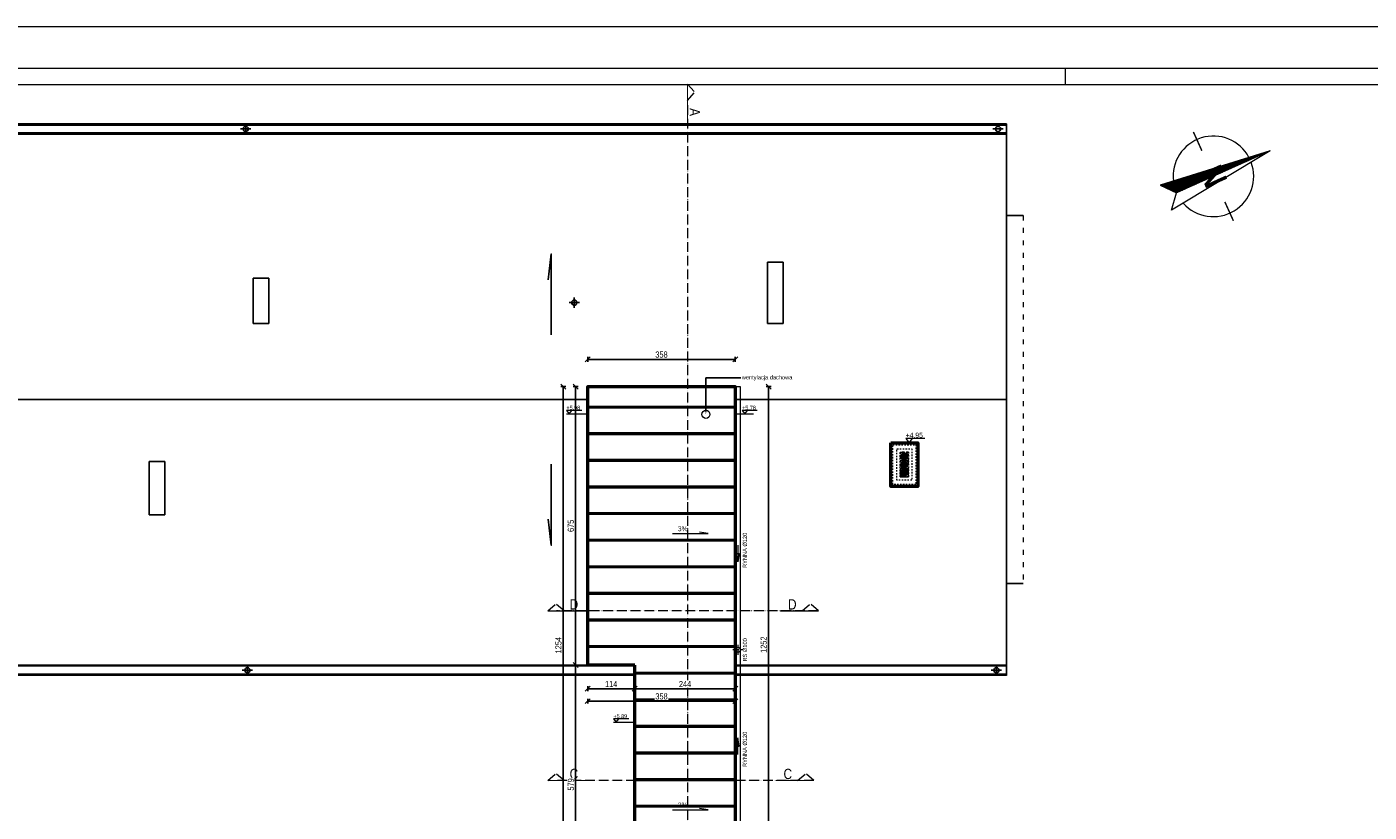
# Model space of a CAD drawing. Header units: millimetres. Extents: x 17147 to 52214, y -18116 to -4632.
# Tile 36 of 186: x 32858 to 36113, y -15819 to -13916. Entities that reach past the tile are written whole.
import ezdxf
from ezdxf import colors
from ezdxf.entities.mleader import LeaderData, LeaderLine
from ezdxf.math import Vec2, Vec3

# ---------------------------------------------------------------- set-up
doc = ezdxf.new("R2010")
doc.units = ezdxf.units.MM
for name, pattern in [('3', [1, 0.5, -0.5]), ('ACAD_ISO03W100', [30, 12, -18]), ('ACAD_ISO04W100', [30, 24, -3, 0, -3]), ('ACAD_ISO05W100', [33, 24, -3, 0, -3, 0, -3])]:
    doc.linetypes.add(name, pattern=pattern)
doc.layers.get('Defpoints').update_dxf_attribs({"color": 6})
for name, color, linetype, lineweight in [('A-ciekie', 161, 'Continuous', 9), ('A-opis', 130, 'Continuous', 9), ('A-rynna', 60, 'Continuous', 0), ('A-wymiar', 177, 'Continuous', 0), ('A_SCIANA_ISTN', 253, 'Continuous', 25), ('A_SCIANA_PROJ_KONSTRUKCJA', 3, 'Continuous', 50)]:
    doc.layers.add(name, color=color, linetype=linetype, lineweight=lineweight)
doc.layers.add('r-ramka', color=7, linetype='Continuous', lineweight=0, true_color=0x727169)
doc.styles.get("Standard").update_dxf_attribs({"font": 'ARIALN.TTF'})
doc.styles.add('wymiary', font='ARIALN.TTF')
doc.dimstyles.new('anka', dxfattribs={"dimtxt": 15, "dimasz": 12, "dimexe": 6, "dimexo": 0.0625, "dimgap": 4, "dimtad": 1, "dimdec": 0, "dimzin": 0, "dimdsep": 46, "dimtxsty": 'wymiary', "dimblk": 'OBLIQUE', "dimcen": 0.09, "dimclrt": 7, "dimadec": 0, "dimazin": 0, "dimtfac": 1, "dimtdec": 0, "dimtix": 1, "dimtofl": 0, "dimtmove": 0, "dimatfit": 3, "dimldrblk": 'OBLIQUE', "dimfxl": 6, "dimfxlon": 1, "dimtfill": 1, "dimtolj": 1, "dimtzin": 0, "dimarcsym": 0})

# ---------------------------------------------------------------- blocks, each defined once
blk = doc.blocks.new('_OBLIQUE')
at = {"color": 0, "linetype": 'ByBlock'}
blk.add_line((-0.5, -0.5), (0.5, 0.5), dxfattribs=at)
blk = doc.blocks.new('*D592')
at = {"layer": 'A-wymiar', "color": 0, "lineweight": -2, "transparency": 16777216}
for p, q in [((34194.3, -15462.8), (34182.3, -15462.8)), ((34188.3, -16041.9), (34188.3, -15462.8)), ((34194.3, -16041.9), (34182.3, -16041.9))]:
    blk.add_line(p, q, dxfattribs=at)
at = {"layer": 'Defpoints', "color": 0, "transparency": 16777216}
for p in [(34188.3, -15462.8), (34331.7, -15462.8), (34302.5, -16041.9)]:
    blk.add_point(p, dxfattribs=at)
at = {"layer": 'A-wymiar', "color": 0, "lineweight": -2, "transparency": 16777216, "xscale": 12, "yscale": 12, "zscale": 12}
for p, rotation in [((34188.3, -15462.8), 90), ((34188.3, -16041.9), 270)]:
    blk.add_blockref('_OBLIQUE', p, dxfattribs=dict(at, rotation=rotation))
at = {"layer": 'A-wymiar', "color": 7, "transparency": 16777216, "insert": (34176.6, -15752.3), "char_height": 15, "attachment_point": 5, "rotation": 90, "style": 'wymiary', "bg_fill": 3, "box_fill_scale": 1.1, "bg_fill_color": 256, "bg_fill_true_color": 13158600, "bg_fill_transparency": 0}
blk.add_mtext('\\A1;579', dxfattribs=at)
blk = doc.blocks.new('*D593')
at = {"layer": 'A-wymiar', "color": 0, "lineweight": -2, "transparency": 16777216}
for p, q in [((34194.3, -14787.8), (34182.3, -14787.8)), ((34188.3, -15462.8), (34188.3, -14787.8)), ((34194.3, -15462.8), (34182.3, -15462.8))]:
    blk.add_line(p, q, dxfattribs=at)
at = {"layer": 'Defpoints', "color": 0, "transparency": 16777216}
for p in [(34188.3, -14787.8), (34217.5, -14787.8), (34331.7, -15462.8)]:
    blk.add_point(p, dxfattribs=at)
at = {"layer": 'A-wymiar', "color": 0, "lineweight": -2, "transparency": 16777216, "xscale": 12, "yscale": 12, "zscale": 12}
for p, rotation in [((34188.3, -14787.8), 90), ((34188.3, -15462.8), 270)]:
    blk.add_blockref('_OBLIQUE', p, dxfattribs=dict(at, rotation=rotation))
at = {"layer": 'A-wymiar', "color": 7, "transparency": 16777216, "insert": (34176.6, -15125.3), "char_height": 15, "attachment_point": 5, "rotation": 90, "style": 'wymiary', "bg_fill": 3, "box_fill_scale": 1.1, "bg_fill_color": 256, "bg_fill_true_color": 13158600, "bg_fill_transparency": 0}
blk.add_mtext('\\A1;675', dxfattribs=at)
blk = doc.blocks.new('*D594')
at = {"layer": 'A-wymiar', "color": 0, "lineweight": -2, "transparency": 16777216}
for p, q in [((34164.3, -14787.8), (34152.3, -14787.8)), ((34158.3, -16041.9), (34158.3, -14787.8)), ((34164.3, -16041.9), (34152.3, -16041.9))]:
    blk.add_line(p, q, dxfattribs=at)
at = {"layer": 'Defpoints', "color": 0, "transparency": 16777216}
for p in [(34158.3, -14787.8), (34217.5, -14787.8), (34302.5, -16041.9)]:
    blk.add_point(p, dxfattribs=at)
at = {"layer": 'A-wymiar', "color": 0, "lineweight": -2, "transparency": 16777216, "xscale": 12, "yscale": 12, "zscale": 12}
for p, rotation in [((34158.3, -14787.8), 90), ((34158.3, -16041.9), 270)]:
    blk.add_blockref('_OBLIQUE', p, dxfattribs=dict(at, rotation=rotation))
at = {"layer": 'A-wymiar', "color": 7, "transparency": 16777216, "insert": (34146.6, -15414.8), "char_height": 15, "attachment_point": 5, "rotation": 90, "style": 'wymiary', "bg_fill": 3, "box_fill_scale": 1.1, "bg_fill_color": 256, "bg_fill_true_color": 13158600, "bg_fill_transparency": 0}
blk.add_mtext('\\A1;1254', dxfattribs=at)
blk = doc.blocks.new('*D595')
at = {"layer": 'A-wymiar', "color": 0, "lineweight": -2, "transparency": 16777216}
for p, q in [((34650.1, -14787.8), (34662.1, -14787.8)), ((34656.1, -14787.8), (34656.1, -16039.3)), ((34650.1, -16039.3), (34662.1, -16039.3))]:
    blk.add_line(p, q, dxfattribs=at)
at = {"layer": 'Defpoints', "color": 0, "transparency": 16777216}
for p in [(34575.5, -14787.8), (34575.5, -16039.3), (34656.1, -16039.3)]:
    blk.add_point(p, dxfattribs=at)
at = {"layer": 'A-wymiar', "color": 0, "lineweight": -2, "transparency": 16777216, "xscale": 12, "yscale": 12, "zscale": 12}
for p, rotation in [((34656.1, -14787.8), 90), ((34656.1, -16039.3), 270)]:
    blk.add_blockref('_OBLIQUE', p, dxfattribs=dict(at, rotation=rotation))
at = {"layer": 'A-wymiar', "color": 7, "transparency": 16777216, "insert": (34644.4, -15413.5), "char_height": 15, "attachment_point": 5, "rotation": 90, "style": 'wymiary', "bg_fill": 3, "box_fill_scale": 1.1, "bg_fill_color": 256, "bg_fill_true_color": 13158600, "bg_fill_transparency": 0}
blk.add_mtext('\\A1;1252', dxfattribs=at)
blk = doc.blocks.new('*D602')
at = {"layer": 'A-wymiar', "color": 0, "lineweight": -2, "transparency": 16777216}
for p, q in [((34217.5, -15514.4), (34217.5, -15526.4)), ((34217.5, -15520.4), (34331.7, -15520.4)), ((34331.7, -15514.4), (34331.7, -15526.4))]:
    blk.add_line(p, q, dxfattribs=at)
at = {"layer": 'Defpoints', "color": 0, "transparency": 16777216}
for p in [(34217.5, -15462.8), (34331.7, -15465.8), (34331.7, -15520.4)]:
    blk.add_point(p, dxfattribs=at)
at = {"layer": 'A-wymiar', "color": 0, "lineweight": -2, "transparency": 16777216, "xscale": 12, "yscale": 12, "zscale": 12, "rotation": 180}
blk.add_blockref('_OBLIQUE', (34217.5, -15520.4), dxfattribs=at)
at = {"layer": 'A-wymiar', "color": 0, "lineweight": -2, "transparency": 16777216, "xscale": 12, "yscale": 12, "zscale": 12}
blk.add_blockref('_OBLIQUE', (34331.7, -15520.4), dxfattribs=at)
at = {"layer": 'A-wymiar', "color": 7, "transparency": 16777216, "insert": (34274.6, -15508.9), "char_height": 15, "attachment_point": 5, "style": 'wymiary', "bg_fill": 3, "box_fill_scale": 1.1, "bg_fill_color": 256, "bg_fill_true_color": 13158600, "bg_fill_transparency": 0}
blk.add_mtext('\\A1;114', dxfattribs=at)
blk = doc.blocks.new('*D603')
at = {"layer": 'A-wymiar', "color": 0, "lineweight": -2, "transparency": 16777216}
for p, q in [((34331.7, -15514.4), (34331.7, -15526.4)), ((34331.7, -15520.4), (34575.5, -15520.4)), ((34575.5, -15514.4), (34575.5, -15526.4))]:
    blk.add_line(p, q, dxfattribs=at)
at = {"layer": 'Defpoints', "color": 0, "transparency": 16777216}
for p in [(34331.7, -15465.8), (34575.5, -15462.8), (34575.5, -15520.4)]:
    blk.add_point(p, dxfattribs=at)
at = {"layer": 'A-wymiar', "color": 0, "lineweight": -2, "transparency": 16777216, "xscale": 12, "yscale": 12, "zscale": 12, "rotation": 180}
blk.add_blockref('_OBLIQUE', (34331.7, -15520.4), dxfattribs=at)
at = {"layer": 'A-wymiar', "color": 0, "lineweight": -2, "transparency": 16777216, "xscale": 12, "yscale": 12, "zscale": 12}
blk.add_blockref('_OBLIQUE', (34575.5, -15520.4), dxfattribs=at)
at = {"layer": 'A-wymiar', "color": 7, "transparency": 16777216, "insert": (34453.6, -15508.9), "char_height": 15, "attachment_point": 5, "style": 'wymiary', "bg_fill": 3, "box_fill_scale": 1.1, "bg_fill_color": 256, "bg_fill_true_color": 13158600, "bg_fill_transparency": 0}
blk.add_mtext('\\A1;244', dxfattribs=at)
blk = doc.blocks.new('*D604')
at = {"layer": 'A-wymiar', "color": 0, "lineweight": -2, "transparency": 16777216}
for p, q in [((34217.5, -15544.4), (34217.5, -15556.4)), ((34217.5, -15550.4), (34575.5, -15550.4)), ((34575.5, -15544.4), (34575.5, -15556.4))]:
    blk.add_line(p, q, dxfattribs=at)
at = {"layer": 'Defpoints', "color": 0, "transparency": 16777216}
for p in [(34217.5, -15462.8), (34575.5, -15462.8), (34575.5, -15550.4)]:
    blk.add_point(p, dxfattribs=at)
at = {"layer": 'A-wymiar', "color": 0, "lineweight": -2, "transparency": 16777216, "xscale": 12, "yscale": 12, "zscale": 12, "rotation": 180}
blk.add_blockref('_OBLIQUE', (34217.5, -15550.4), dxfattribs=at)
at = {"layer": 'A-wymiar', "color": 0, "lineweight": -2, "transparency": 16777216, "xscale": 12, "yscale": 12, "zscale": 12}
blk.add_blockref('_OBLIQUE', (34575.5, -15550.4), dxfattribs=at)
at = {"layer": 'A-wymiar', "color": 7, "transparency": 16777216, "insert": (34396.5, -15538.8), "char_height": 15, "attachment_point": 5, "style": 'wymiary', "bg_fill": 3, "box_fill_scale": 1.1, "bg_fill_color": 256, "bg_fill_true_color": 13158600, "bg_fill_transparency": 0}
blk.add_mtext('\\A1;358', dxfattribs=at)
blk = doc.blocks.new('*D605')
at = {"layer": 'A-wymiar', "color": 0, "lineweight": -2, "transparency": 16777216}
for p, q in [((34217.5, -14728), (34217.5, -14716)), ((34217.5, -14722), (34575.5, -14722)), ((34575.5, -14728), (34575.5, -14716))]:
    blk.add_line(p, q, dxfattribs=at)
at = {"layer": 'Defpoints', "color": 0, "transparency": 16777216}
for p in [(34575.5, -14722), (34217.5, -14787.8), (34575.5, -14787.8)]:
    blk.add_point(p, dxfattribs=at)
at = {"layer": 'A-wymiar', "color": 0, "lineweight": -2, "transparency": 16777216, "xscale": 12, "yscale": 12, "zscale": 12, "rotation": 180}
blk.add_blockref('_OBLIQUE', (34217.5, -14722), dxfattribs=at)
at = {"layer": 'A-wymiar', "color": 0, "lineweight": -2, "transparency": 16777216, "xscale": 12, "yscale": 12, "zscale": 12}
blk.add_blockref('_OBLIQUE', (34575.5, -14722), dxfattribs=at)
at = {"layer": 'A-wymiar', "color": 7, "transparency": 16777216, "insert": (34396.5, -14710.3), "char_height": 15, "attachment_point": 5, "style": 'wymiary', "bg_fill": 3, "box_fill_scale": 1.1, "bg_fill_color": 256, "bg_fill_true_color": 13158600, "bg_fill_transparency": 0}
blk.add_mtext('\\A1;358', dxfattribs=at)
blk = doc.blocks.new('N-polnoc')
at = {"layer": 'r-ramka'}
h = blk.add_hatch(dxfattribs=at)
h.set_pattern_fill('ANSI31', color=256, scale=0.7)
h.set_pattern_definition([(45, (-24921.3656, 4175.0128), (-1.57154482, 1.57154482), [])])
h.paths.add_polyline_path([(226.8, 102.1), (-39.8, 18.5), (0, 0)])
h.paths.add_polyline_path([(114.8, 51.8), (143.6, 64.5)], flags=16)
at = {"layer": 'r-ramka', "const_width": 3.5}
for points in [[(40.6, 147.8), (61.2, 102.2)], [(137.6, -67.6), (117, -22)]]:
    blk.add_lwpolyline(points, dxfattribs=at)
at = {"layer": 'r-ramka'}
for points in [[(226.8, 102.1), (-39.8, 18.5), (0, 0)], [(226.8, 102.1), (-12.6, -42), (0, 0)], [(226.8, 102.1), (0, 0)]]:
    blk.add_lwpolyline(points, dxfattribs=at)
for start, end in [(27.9858, 186.8419), (221.6204, 20.4765)]:
    blk.add_arc((89.1, 40.1), 97.7, start, end, dxfattribs=at)
at = {"layer": 'r-ramka', "insert": (89.1, 40.1), "char_height": 56, "attachment_point": 5, "rotation": 294.2312}
blk.add_mtext_dynamic_manual_height_columns('{\\fArial Narrow|b1|i0|c238|p34;N}', width=101.351, gutter_width=60, heights=[0], dxfattribs=at)
blk = doc.blocks.new('*U658')
at = {"layer": 'A-ciekie'}
blk.add_open_spline([(-1.9, -4), (-0.4, 0.8), (1.4, 6.2), (1.9, 2.1), (1.8, 1.9)], degree=3, knots=[0, 0, 0, 0, 7.892794, 8.923896, 8.923896, 8.923896, 8.923896], dxfattribs=at)
blk = doc.blocks.new('*U659')
at = {"layer": 'A-ciekie', "color": 0, "linetype": 'ByBlock', "lineweight": -2, "transparency": 16777216}
for p, rotation in [((3175.6, -17443.7), 120), ((3175.8, -17442.1), 99.99999999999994), ((3176.4, -17440.7), 79.99999999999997), ((3176, -17445.2), 139.9999999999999), ((3177.6, -17439.7), 59.99999999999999), ((3176.9, -17446.5), 160), ((3179, -17439), 39.99999999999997), ((3178.1, -17447.4), 180), ((3179.6, -17447.8), 199.9999999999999), ((3180.5, -17438.9), 19.99999999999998), ((3181.2, -17447.7), 219.9999999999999), ((3182.6, -17447), 239.9999999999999), ((3183.7, -17445.9), 259.9999999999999), ((3183.3, -17440.2), 339.9999999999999), ((3184.1, -17441.5), 319.9999999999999), ((3184.5, -17443), 299.9999999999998), ((3184.4, -17444.6), 279.9999999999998)]:
    blk.add_blockref('*U658', p, dxfattribs=dict(at, rotation=rotation))
blk.add_blockref('*U658', (3182, -17439.3), dxfattribs=at)
blk = doc.blocks.new('nasada1')
at = {"layer": 'A-ciekie'}
for radius in [7, 0.575]:
    blk.add_circle((3180.1, -17443.3), radius, dxfattribs=at)
blk.add_blockref('*U659', (0, 0), dxfattribs=at)

msp = doc.modelspace()

# ---------------------------------------------------------------- hatches: boundary and pattern name
at = {"layer": 'A_SCIANA_ISTN', "lineweight": 9, "transparency": 33554610}
h = msp.add_hatch(dxfattribs=at)
h.set_pattern_fill('JIS_RC_15', color=256, scale=4.3, angle=315)
h.paths.add_polyline_path([(34575.5, -14787.8), (34217.5, -14787.8), (34217.5, -15462.8), (34331.7, -15462.8), (34331.7, -16041.6), (34575.5, -16039.4)])

# ---------------------------------------------------------------- linework, layer by layer
for p, q in [((33388.5, -14175.8), (33388.5, -14150.8)), ((33376, -14163.3), (33401, -14163.3)), ((33379.8, -15475.3), (33404.8, -15475.3)), ((33392.3, -15487.8), (33392.3, -15462.8))]:
    msp.add_line(p, q)
for centre in [(33388.5, -14163.3), (33392.3, -15475.3)]:
    msp.add_circle(centre, 6.25)
at = {"layer": 'A-ciekie'}
for p, q in [((34331.7, -15465.8), (32784, -15465.8)), ((34331.7, -15484.8), (32784, -15484.8)), ((34331.7, -15487.8), (32784, -15487.8)), ((35233.5, -15465.8), (34575.5, -15465.8)), ((35233.5, -15484.8), (34575.5, -15484.8)), ((35233.5, -15487.8), (34575.5, -15487.8))]:
    msp.add_line(p, q, dxfattribs=at)
at = {"layer": 'A-ciekie', "linetype": '3', "ltscale": 10}
for points in [[(34975.5, -14946.8), (34975.5, -14966.8), (34995.5, -14966.8), (34995.5, -14946.8), (34975.5, -14946.8)], [(34995.5, -14946.8), (34975.5, -14966.8)], [(34975.5, -14966.8), (34975.5, -14986.8), (34995.5, -14986.8), (34995.5, -14966.8), (34975.5, -14966.8)], [(34995.5, -14966.8), (34975.5, -14986.8)], [(34995.5, -14986.8), (34975.5, -15006.8)]]:
    msp.add_lwpolyline(points, dxfattribs=at)
at = {"layer": 'A-ciekie'}
msp.add_lwpolyline([(34975.5, -14986.8), (34975.5, -15006.8), (34995.5, -15006.8), (34995.5, -14986.8), (34975.5, -14986.8)], dxfattribs=at)
at = {"layer": 'A-ciekie', "linetype": '3', "ltscale": 10}
for centre in [(34985.5, -14956.8), (34985.5, -14976.8), (34985.5, -14996.8)]:
    msp.add_circle(centre, 7.5, dxfattribs=at)
at = {"layer": 'A-opis', "linetype": 'ACAD_ISO03W100'}
msp.add_line((35273.6, -14373.3), (35273.6, -15265.3), dxfattribs=at)
at = {"layer": 'A-opis', "color": 212, "true_color": 0xe01fda, "const_width": 3}
for points in [[(34459.6, -14054.3), (34459.6, -14147)], [(34120.6, -15331.8), (34213.3, -15331.8)], [(34777.3, -15331.8), (34684.6, -15331.8)], [(34120.6, -15742.8), (34213.3, -15742.8)], [(34766.3, -15742.8), (34673.6, -15742.8)]]:
    msp.add_lwpolyline(points, dxfattribs=at)
at = {"layer": 'A-opis', "color": 212, "linetype": 'ACAD_ISO05W100', "true_color": 0xe01fda}
for points in [[(34459.6, -14054.3), (34476.9, -14074.2)], [(34459.6, -14094.1), (34476.9, -14074.2)], [(34459.6, -14105.3), (34459.6, -15282.5), (34459.6, -15282.5), (34459.6, -17882.2)], [(34120.6, -15331.8), (34140.4, -15314.6)], [(34160.3, -15331.8), (34140.4, -15314.6)], [(34737.5, -15331.8), (34757.4, -15314.6)], [(34777.3, -15331.8), (34757.4, -15314.6)], [(34777.3, -15331.8), (34142, -15331.8)], [(34120.6, -15742.8), (34140.4, -15725.5)], [(34160.3, -15742.8), (34140.4, -15725.5)], [(34766.3, -15742.8), (34142, -15742.8)], [(34726.5, -15742.8), (34746.4, -15725.5)], [(34766.3, -15742.8), (34746.4, -15725.5)]]:
    msp.add_lwpolyline(points, dxfattribs=at)
at = {"layer": 'A-opis'}
msp.add_lwpolyline([(35035, -14913.6), (34988.7, -14913.6), (34996.8, -14923.8), (35004.9, -14913.6)], dxfattribs=at)
at = {"layer": 'A-opis', "lineweight": 9}
for points in [[(34422.8, -15144.2), (34509.3, -15144.2), (34488.5, -15140.5)], [(34422.8, -15814.1), (34509.3, -15814.1), (34488.5, -15810.4)]]:
    msp.add_lwpolyline(points, dxfattribs=at)
at = {"layer": 'A-rynna'}
msp.add_lwpolyline([(34575.5, -14787.8), (34587.5, -14787.8), (34587.5, -16039.2)], dxfattribs=at)
at = {"layer": 'A-rynna', "color": 1, "linetype": 'ACAD_ISO04W100', "ltscale": 0.3}
for points in [[(34593.5, -15425.9), (34569.5, -15425.9)], [(34581.5, -15413.9), (34581.5, -15437.9)]]:
    msp.add_lwpolyline(points, dxfattribs=at)
at = {"layer": 'A-rynna'}
msp.add_circle((34581.5, -15425.9), 6, dxfattribs=at)
at = {"layer": 'A_SCIANA_ISTN'}
for p, q in [((35233.5, -14150.8), (32456.4, -14150.8)), ((35233.5, -14153.8), (32456.4, -14153.8)), ((35233.5, -14150.8), (35233.5, -15487.8)), ((35233.5, -14172.8), (32456.4, -14172.8)), ((35233.5, -14175.8), (32456.4, -14175.8)), ((35200.3, -14163.3), (35225.3, -14163.3)), ((35273.6, -14373.3), (35233.5, -14373.3)), ((34691.5, -14485.8), (34653.5, -14485.8)), ((34653.5, -14485.8), (34653.5, -14634.8)), ((34691.5, -14485.8), (34691.5, -14634.8)), ((33444.5, -14524.8), (33406.5, -14524.8)), ((33406.5, -14524.8), (33406.5, -14634.8)), ((33444.5, -14524.8), (33444.5, -14634.8)), ((34185, -14596.8), (34185, -14571.8)), ((34172.5, -14584.3), (34197.5, -14584.3)), ((33444.5, -14634.8), (33406.5, -14634.8)), ((34691.5, -14634.8), (34653.5, -14634.8)), ((33154.5, -14969.8), (33166.5, -14969.8)), ((33154.5, -14969.8), (33154.5, -15098.8)), ((33192.5, -14969.8), (33166.5, -14969.8)), ((33192.5, -14969.8), (33192.5, -15098.8)), ((33192.5, -15098.8), (33154.5, -15098.8)), ((35273.6, -15265.3), (35233.5, -15265.3)), ((34266.5, -15462.8), (32784, -15462.8)), ((34217.5, -15462.8), (34186.8, -15462.8)), ((35233.5, -15462.8), (34575.5, -15462.8)), ((35233.5, -15462.8), (34575.5, -15462.8)), ((35196.3, -15475.3), (35221.3, -15475.3)), ((35208.8, -15487.8), (35208.8, -15462.8))]:
    msp.add_line(p, q, dxfattribs=at)
for points in [[(32456.4, -14175.8), (35233.5, -14175.8), (35233.5, -15462.8), (34575.5, -15462.8)], [(34129.3, -14662.7), (34129.3, -14466.1), (34121.4, -14529.2)], [(34217.5, -14819.3), (34217.5, -14819.3), (32456.4, -14819.3)], [(35233.5, -14819.3), (34575.5, -14819.3)], [(34129.3, -14975.8), (34129.3, -15172.5), (34121.4, -15109.3)], [(34276.5, -15462.8), (32784, -15462.8)]]:
    msp.add_lwpolyline(points, dxfattribs=at)
for centre in [(35212.8, -14163.3), (34185, -14584.3), (35208.8, -15475.3)]:
    msp.add_circle(centre, 6.25, dxfattribs=at)
at = {"layer": 'A_SCIANA_ISTN', "lineweight": 9, "transparency": 33554610}
msp.add_circle((34504.2, -14855.1), 9.72, dxfattribs=at)
at = {"layer": 'A_SCIANA_PROJ_KONSTRUKCJA'}
msp.add_lwpolyline([(34331.7, -15462.8), (34217.5, -15462.8), (34217.5, -14787.8), (34575.5, -14787.8), (34575.5, -15462.8), (34575.5, -16039.4), (34331.7, -16041.6), (34331.7, -15462.8)], dxfattribs=at)
msp.add_lwpolyline([(34952.5, -14923.8), (35018.5, -14923.8), (35018.5, -15029.8), (34952.5, -15029.8)], close=True, dxfattribs=at)
at = {"layer": 'A_SCIANA_PROJ_KONSTRUKCJA', "linetype": '3', "lineweight": 9, "ltscale": 7}
for points in [[(34957.5, -14928.8), (35013.5, -14928.8), (35013.5, -15024.8), (34957.5, -15024.8)], [(34967.5, -14938.8), (35003.5, -14938.8), (35003.5, -15014.8), (34967.5, -15014.8)], [(34975.5, -14946.8), (34995.5, -14946.8), (34995.5, -15006.8), (34975.5, -15006.8)]]:
    msp.add_lwpolyline(points, close=True, dxfattribs=at)
at = {"layer": 'r-ramka'}
for points in [[(37115.1, -13915.7), (31175.1, -13915.7), (31175.1, -18115.7), (37115.1, -18115.7), (37115.1, -13915.7)], [(35375.1, -14015.7), (35375.1, -14055.7)]]:
    msp.add_lwpolyline(points, dxfattribs=at)
for points in [[(37015.1, -14015.7), (37015.1, -18015.7), (31413.9, -18015.7), (31413.9, -14015.7)], [(36975.1, -14055.7), (36975.1, -17975.7), (31453.9, -17975.7), (31453.9, -14055.7)]]:
    msp.add_lwpolyline(points, close=True, dxfattribs=at)

# ---------------------------------------------------------------- block references
at = {"layer": 'A-ciekie', "xscale": 1.08, "yscale": 1.08, "zscale": 1.08}
for p in [(31551, 3882.1), (31551, 3862.1), (31551, 3842.1)]:
    msp.add_blockref('nasada1', p, dxfattribs=at)
at = {"layer": 'A-wymiar'}
msp.add_blockref('N-polnoc', (35645.7, -14318.2), dxfattribs=at)

# ---------------------------------------------------------------- texts
at = {"layer": 'A-opis', "color": 212, "true_color": 0xe01fda, "insert": (34464.9, -14131.9), "char_height": 25, "attachment_point": 9, "rotation": 270}
msp.add_mtext_dynamic_manual_height_columns('A', width=15.847, gutter_width=12.5, heights=[0], dxfattribs=at)
at = {"layer": 'A-opis', "insert": (34988.7, -14899.6), "char_height": 12, "attachment_point": 1}
msp.add_mtext_dynamic_manual_height_columns('+4,95', width=20.999, gutter_width=60, heights=[0], dxfattribs=at)
at = {"layer": 'A-opis', "lineweight": 9, "char_height": 12, "attachment_point": 5}
for insert in [(34448, -15132.4), (34448, -15802.3)]:
    msp.add_mtext_dynamic_manual_height_columns('3%', width=20.621, gutter_width=12.5, heights=[0], dxfattribs=dict(at, insert=insert))
at = {"layer": 'A-opis', "color": 212, "true_color": 0xe01fda, "char_height": 25}
for s, insert, attachment_point in [('D', (34173.8, -15303.3), 1), ('D', (34724, -15303.3), 3), ('C', (34173.8, -15714.3), 1), ('C', (34713.1, -15714.3), 3)]:
    msp.add_mtext_dynamic_manual_height_columns(s, width=15.847, gutter_width=12.5, heights=[0], dxfattribs=dict(at, insert=insert, attachment_point=attachment_point))

# ---------------------------------------------------------------- leaders
at = {"layer": 'A-opis', "lineweight": 9}
ml = msp.add_multileader_mtext('Standard', dxfattribs=at)
ml.set_content('wentylacja dachowa', color=256)
ml.set_leader_properties()
ml.build(insert=Vec2(0, 0))
ml.multileader.update_dxf_attribs({"arrow_head_size": 8})
ctx = ml.context
ctx.base_point, ctx.char_height, ctx.arrow_head_size, ctx.plane_origin = Vec3(34589.2, -14766.9), 10, 8, Vec3(34504.2, -14855.1)
notes = []
notes.append((ctx, [(0, (1, 1, 0), (34504.2, -14766.9), (1, 0), 85.1, [(0, [(34504.2, -14855.1)], 0, [])])]))
ctx.mtext.insert, ctx.mtext.flow_direction = Vec3(34591.2, -14760.4), 5
for ctx, leaders in notes:
    for number, flags, end, landing, length, lines in leaders:
        leader = LeaderData()
        leader.index, (leader.has_last_leader_line, leader.has_dogleg_vector, leader.attachment_direction) = number, flags
        leader.last_leader_point, leader.dogleg_vector, leader.dogleg_length = Vec3(end), Vec3(landing), length
        for number, points, colour, breaks in lines:
            line = LeaderLine()
            line.index, line.vertices, line.color, line.breaks = number, Vec3.list(points), colors.encode_raw_color(colour), breaks
            leader.lines.append(line)
        ctx.leaders.append(leader)

# ---------------------------------------------------------------- next in the draw order: dimensions: what is measured, and where the dimension line sits
at = {"layer": 'A-wymiar'}
dim = msp.add_linear_dim(base=(34656.0649, -16039.2668), p1=(34575.5146, -14787.7624), p2=(34575.5146, -16039.2668), angle=90, dimstyle='anka', dxfattribs=at)
dim.commit()
dim.dimension.update_dxf_attribs({"geometry": '*D595', "text_midpoint": (34644.4063, -15413.5146)})
dim = msp.add_linear_dim(base=(34188.3, -15462.8), p1=(34302.5, -16041.9), p2=(34331.7, -15462.8), angle=90, dimstyle='anka', override={"dimtmove": 1}, dxfattribs=at)
dim.commit()
dim.dimension.update_dxf_attribs({"geometry": '*D592', "text_midpoint": (34176.6, -15752.3)})

# ---------------------------------------------------------------- next in the draw order: linework, layer by layer
at = {"layer": 'A-opis'}
for points in [[(34575.5, -14853.8), (34619.5, -14853.8)], [(34628.9, -14845.6), (34592, -14845.6), (34598.4, -14853.8), (34604.9, -14845.6)], [(34581.3, -15172.4), (34581.3, -15212.4), (34577.6, -15192.4), (34585, -15192.4), (34581.3, -15212.4)], [(34581.3, -15679.4), (34581.3, -15639.4), (34577.6, -15659.4), (34585, -15659.4), (34581.3, -15639.4)]]:
    msp.add_lwpolyline(points, dxfattribs=at)

# ---------------------------------------------------------------- next in the draw order: texts
at = {"layer": 'A-opis', "insert": (34592, -14834.4), "char_height": 9.6, "attachment_point": 1}
msp.add_mtext_dynamic_manual_height_columns('+5.78', width=20.999, gutter_width=60, heights=[0], dxfattribs=at)
at = {"layer": 'A-opis', "char_height": 10, "attachment_point": 5, "rotation": 90}
for insert in [(34598.9, -15184.7), (34598.9, -15667.1)]:
    msp.add_mtext_dynamic_manual_height_columns('RYNNA %%C120', width=96.16, gutter_width=12.5, heights=[0], dxfattribs=dict(at, insert=insert))

# ---------------------------------------------------------------- next in the draw order: dimensions: what is measured, and where the dimension line sits
at = {"layer": 'A-wymiar'}
dim = msp.add_linear_dim(base=(34188.3, -14787.8), p1=(34331.7, -15462.8), p2=(34217.5, -14787.8), angle=90, dimstyle='anka', override={"dimtmove": 1}, dxfattribs=at)
dim.commit()
dim.dimension.update_dxf_attribs({"geometry": '*D593', "text_midpoint": (34176.6, -15125.3)})

# ---------------------------------------------------------------- next in the draw order: dimensions: what is measured, and where the dimension line sits
dim = msp.add_linear_dim(base=(34158.3, -14787.8), p1=(34302.5, -16041.9), p2=(34217.5, -14787.8), angle=90, dimstyle='anka', override={"dimtmove": 1}, dxfattribs=at)
dim.commit()
dim.dimension.update_dxf_attribs({"geometry": '*D594', "text_midpoint": (34146.6, -15414.8)})

# ---------------------------------------------------------------- next in the draw order: linework, layer by layer
at = {"layer": 'A-opis'}
for points in [[(34203, -14845.6), (34166, -14845.6), (34172.4, -14853.8), (34178.9, -14845.6)], [(34166, -14853.8), (34217.5, -14853.8)], [(34317.1, -15593.2), (34280.1, -15593.2), (34286.6, -15601.3), (34293.1, -15593.2)], [(34280.1, -15601.3), (34331.7, -15601.3)]]:
    msp.add_lwpolyline(points, dxfattribs=at)

# ---------------------------------------------------------------- next in the draw order: texts
at = {"layer": 'A-opis', "char_height": 9.6, "attachment_point": 1}
for s, insert in [('+5.98', (34166, -14834.4)), ('+5.89', (34280.1, -15582))]:
    msp.add_mtext_dynamic_manual_height_columns(s, width=20.999, gutter_width=60, heights=[0], dxfattribs=dict(at, insert=insert))

# ---------------------------------------------------------------- next in the draw order: dimensions: what is measured, and where the dimension line sits
at = {"layer": 'A-wymiar'}
for base, p1, p2, picture, middle in [((34575.5, -14722), (34217.5, -14787.8), (34575.5, -14787.8), '*D605', (34396.5, -14710.3)), ((34331.7, -15520.4), (34217.5, -15462.8), (34331.7, -15465.8), '*D602', (34274.6, -15508.9))]:
    dim = msp.add_linear_dim(base=base, p1=p1, p2=p2, dimstyle='anka', dxfattribs=at)
    dim.commit()
    dim.dimension.update_dxf_attribs({"geometry": picture, "text_midpoint": middle})

# ---------------------------------------------------------------- next in the draw order: dimensions: what is measured, and where the dimension line sits
dim = msp.add_linear_dim(base=(34575.5, -15520.4), p1=(34331.7, -15465.8), p2=(34575.5, -15462.8), dimstyle='anka', override={"dimtmove": 1}, dxfattribs=at)
dim.commit()
dim.dimension.update_dxf_attribs({"geometry": '*D603', "text_midpoint": (34453.6, -15508.9)})

# ---------------------------------------------------------------- next in the draw order: dimensions: what is measured, and where the dimension line sits
dim = msp.add_linear_dim(base=(34575.5, -15550.4), p1=(34217.5, -15462.8), p2=(34575.5, -15462.8), dimstyle='anka', dxfattribs=at)
dim.commit()
dim.dimension.update_dxf_attribs({"geometry": '*D604', "text_midpoint": (34396.5, -15538.8)})

# ---------------------------------------------------------------- next in the draw order: texts
at = {"layer": 'A-opis', "insert": (34599, -15425.9), "char_height": 10, "attachment_point": 5, "rotation": 90}
msp.add_mtext_dynamic_manual_height_columns('RS %%C100', width=63.017, gutter_width=12.5, heights=[0], dxfattribs=at)

doc.saveas('drawing.dxf')
